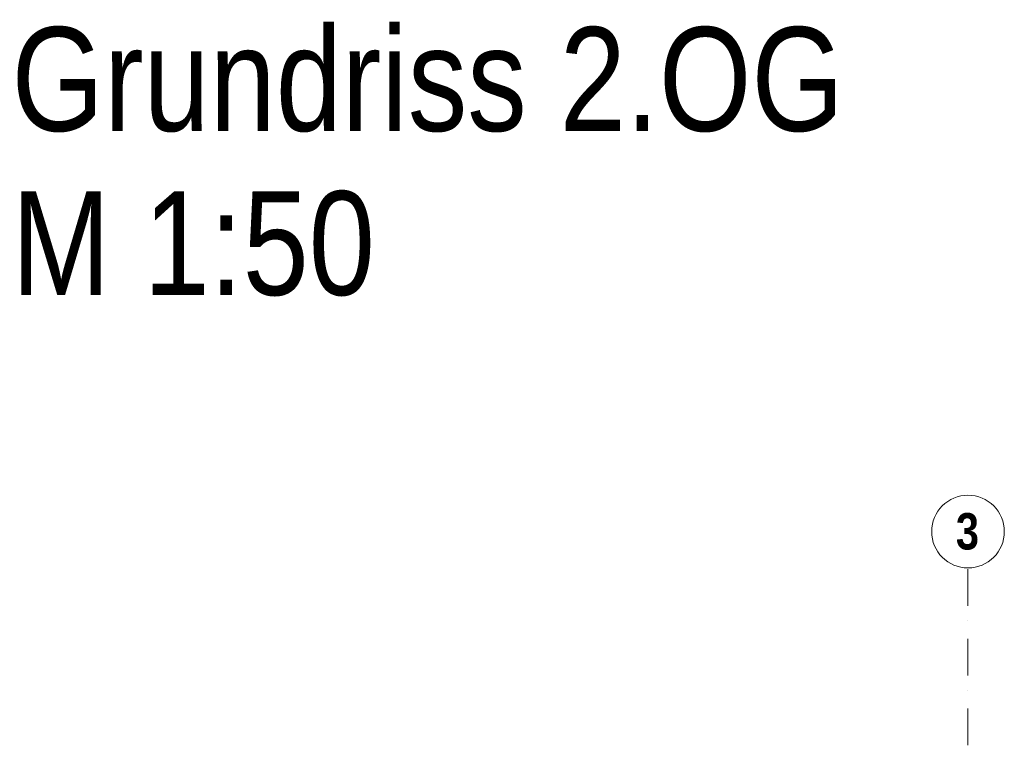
# Model space of a CAD drawing. Header units: metres. Extents: x -58265 to 688021, y -56222 to 35250.
# Tile 25 of 67: x 544931 to 549675, y -42157 to -38673. Entities that reach past the tile are written whole.
import ezdxf

# ---------------------------------------------------------------- set-up
doc = ezdxf.new("R2010")
doc.units = ezdxf.units.M
doc.header["$LTSCALE"] = 0.05
doc.linetypes.add('Strichpunktlinie', pattern=[13405.555248, 7055.555344, -3527.777672, 0, -2822.222233])
doc.layers.add('A_1_Wände_Innen_Massiv', color=7, linetype='Continuous')
doc.layers.add('A_5_Detail_Inhalt', color=7, linetype='Continuous')
doc.styles.add('ERSTELLTER_STIL_2', font='txt')
doc.styles.add('ERSTELLTER_STIL_4', font='txt')

msp = doc.modelspace()

# ---------------------------------------------------------------- linework, layer by layer
at = {"layer": 'A_5_Detail_Inhalt', "color": 7, "linetype": 'Strichpunktlinie', "lineweight": 15, "ltscale": 0.5}
msp.add_line((549500.237, -52557.42), (549500.237, -41312.262), dxfattribs=at)
at = {"layer": 'A_5_Detail_Inhalt', "color": 7, "linetype": 'Continuous', "lineweight": 15}
msp.add_circle((549500.237, -41137.262), 175, dxfattribs=at)

# ---------------------------------------------------------------- texts
at = {"layer": 'A_1_Wände_Innen_Massiv', "color": 7, "linetype": 'Continuous', "lineweight": 25, "insert": (544891.363, -40005.367), "char_height": 500, "attachment_point": 7, "line_spacing_factor": 0.947655, "style": 'ERSTELLTER_STIL_2'}
msp.add_mtext('\\A1;{\\pql;\\fSwis721 Cn BT|b0|i0|c0|p0;\\W1.000000;Grundriss 2.OG\\P\\pql;\\fSwis721 Cn BT|b0|i0|c0|p0;\\W1.000000;M 1:50}', dxfattribs=at)
at = {"layer": 'A_5_Detail_Inhalt', "color": 7, "linetype": 'Continuous', "lineweight": 20, "insert": (549441.904, -41048.167), "char_height": 175, "attachment_point": 1, "style": 'ERSTELLTER_STIL_4'}
msp.add_mtext('\\A1;{\\pql;\\pt0;\\fSwis721 Cn BT|b1|i0|c0|p0;\\W1.000000;3}', dxfattribs=at)

doc.saveas('drawing.dxf')
